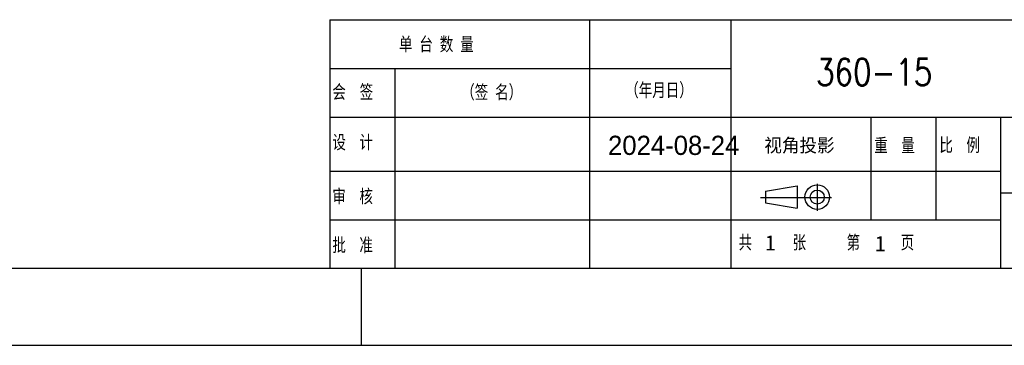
# Model space of a CAD drawing. Header units: millimetres. Extents: x -2787 to 4673, y -54 to 2046.
# Tile 11 of 124: x -2440 to -2013, y 23 to 165. Entities that reach past the tile are written whole.
import ezdxf

# ---------------------------------------------------------------- set-up
doc = ezdxf.new("R2010")
doc.units = ezdxf.units.MM
doc.header["$LTSCALE"] = 81.675
doc.layers.get('0').update_dxf_attribs({"linetype": 'CONTINUOUS'})
doc.styles.get("Standard").update_dxf_attribs({"font": 'SIMPLEX.SHX', "width": 0.8})
doc.styles.add('TEXTSTYLE_2', font='hyswlongfangsong.ttf')
doc.styles.add('TEXTSTYLE_3', font='txt')
doc.styles.add('TEXTSTYLE_4', font='symbol_iso.ttf')

msp = doc.modelspace()

# ---------------------------------------------------------------- linework, layer by layer
at = {"color": 7}
for p, q in [((-2305.632, 164.537), (-1830.38, 164.537)), ((-2305.632, 164.537), (-2305.632, 56.616)), ((-2192.902, 164.537), (-2192.902, 56.616)), ((-2131.659, 164.537), (-2131.659, 56.616)), ((-2305.632, 143.422), (-2131.659, 143.422)), ((-2277.478, 143.422), (-2277.478, 56.616)), ((-2305.632, 122.307), (-1830.38, 122.307)), ((-2070.66, 77.731), (-2070.66, 122.307)), ((-2042.507, 77.731), (-2042.507, 122.307)), ((-2014.353, 56.616), (-2014.353, 122.307)), ((-2305.632, 98.846), (-2014.353, 98.846)), ((-2014.353, 89.462), (-1830.38, 89.462)), ((-2305.632, 77.731), (-2014.353, 77.731)), ((-1830.38, 56.616), (-2753.714, 56.616)), ((-1830.38, 56.616), (-2430.38, 56.616)), ((-2292.047, 56.616), (-2292.047, 23.283))]:
    msp.add_line(p, q, dxfattribs=at)
at = {"color": 3}
for p, q in [((-2116.514, 90.126), (-2102.885, 92.402)), ((-2116.514, 90.126), (-2116.514, 85.119)), ((-2102.885, 92.402), (-2102.885, 82.843)), ((-2116.514, 85.119), (-2102.885, 82.843)), ((-2787.047, 23.283), (-1797.047, 23.283))]:
    msp.add_line(p, q, dxfattribs=at)
at = {"color": 2}
for p, q in [((-2094.095, 93.345), (-2094.095, 81.577)), ((-2087.844, 87.247), (-2118.765, 87.266))]:
    msp.add_line(p, q, dxfattribs=at)
at = {"color": 3}
for radius in [5.322, 3.052]:
    msp.add_circle((-2094.095, 87.567), radius, dxfattribs=at)

# ---------------------------------------------------------------- texts
at = {"color": 7, "char_height": 5.8653, "attachment_point": 1}
for s, insert, width, style in [('单 台 数 量', (-2275.647, 156.873), 48.64154, 'TEXTSTYLE_2'), ('会  签', (-2304.564, 136.195), 26.56239, 'TEXTSTYLE_2'), ('（签 名）', (-2248.627, 136.081), 39.8773, 'TEXTSTYLE_2'), ('（年月日）', (-2177.45, 136.978), 44.32684, 'TEXTSTYLE_2'), ('设\u3000计', (-2304.564, 114.332), 26.5961, 'TEXTSTYLE_2'), ('视角投影', (-2117.088, 112.971), 50.17842, 'TEXTSTYLE_3'), ('重\u3000量', (-2069.361, 112.979), 26.56239, 'TEXTSTYLE_2'), ('比\u3000例', (-2041.085, 113.142), 26.5961, 'TEXTSTYLE_2'), ('审\u3000核', (-2304.564, 90.871), 26.5961, 'TEXTSTYLE_2'), ('批\u3000准', (-2304.564, 69.756), 26.56239, 'TEXTSTYLE_2'), ('共\u3000\u3000\u3000张\u3000\u3000\u3000第\u3000\u3000\u3000页', (-2128.265, 70.905), 115.21607, 'TEXTSTYLE_2')]:
    msp.add_mtext(s, dxfattribs=dict(at, insert=insert, width=width, style=style))
at = {"color": 2, "insert": (-2094.576, 147.63), "char_height": 11.6667, "width": 112, "attachment_point": 1, "line_spacing_factor": 0.9}
msp.add_mtext('360-15', dxfattribs=at)
at = {"color": 2, "attachment_point": 1, "line_spacing_factor": 0.9}
for s, insert, char_height, width, style in [('2024-08-24', (-2184.91, 114.2), 8.3333, 45.27458, 'TEXTSTYLE_4'), ('1', (-2116.693, 71.098), 6.667, 4.76553, 'TEXTSTYLE_3'), ('1', (-2068.977, 70.761), 6.667, 4.76553, 'TEXTSTYLE_3')]:
    msp.add_mtext(s, dxfattribs=dict(at, insert=insert, char_height=char_height, width=width, style=style))

doc.saveas('drawing.dxf')
